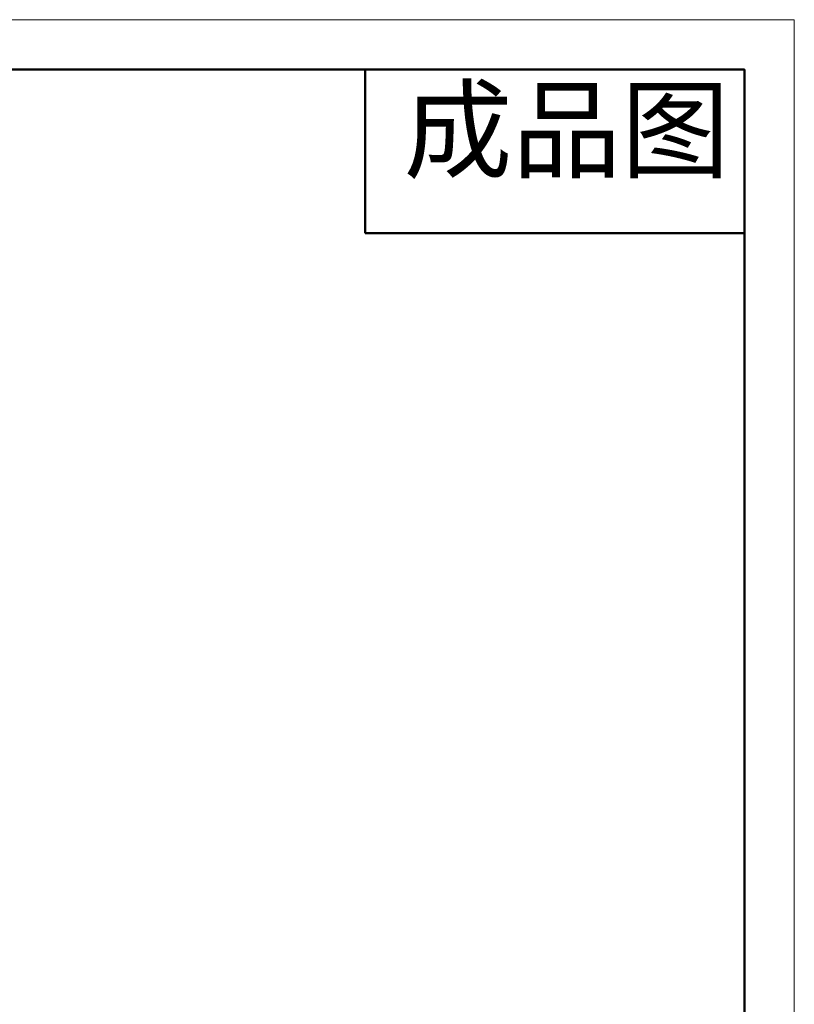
# Model space of a CAD drawing. Header units: millimetres. Extents: x 2282 to 2558, y 1608 to 1800.
# Tile 14 of 14: x 2482 to 2553, y 1710 to 1800. Entities that reach past the tile are written whole.
import ezdxf

# ---------------------------------------------------------------- set-up
doc = ezdxf.new("R2010")
doc.units = ezdxf.units.MM
doc.layers.add('粗实线层', color=7, linetype='Continuous', lineweight=50)
doc.layers.add('细实线层', color=3, linetype='Continuous', lineweight=18)
doc.styles.add('TEXTSTYLE_2', font='arial.ttf')

msp = doc.modelspace()

# ---------------------------------------------------------------- linework, layer by layer
at = {"layer": '粗实线层'}
for p, q in [((2513.645, 1795.597), (2513.645, 1780.597)), ((2513.645, 1780.597), (2548.425, 1780.597))]:
    msp.add_line(p, q, dxfattribs=at)
msp.add_lwpolyline([(2297.893, 1795.597), (2548.425, 1795.597), (2548.425, 1611.663), (2297.893, 1611.663)], close=True, dxfattribs=at)
at = {"layer": '细实线层'}
msp.add_lwpolyline([(2281.604, 1800.166), (2552.994, 1800.166), (2552.994, 1608.273), (2281.604, 1608.273)], close=True, dxfattribs=at)

# ---------------------------------------------------------------- texts
at = {"color": 3, "linetype": 'Continuous', "insert": (2517.171, 1793.744), "char_height": 7.3102, "width": 32.12481, "attachment_point": 1, "line_spacing_factor": 0.9, "style": 'TEXTSTYLE_2'}
msp.add_mtext('成品图', dxfattribs=at)

doc.saveas('drawing.dxf')
